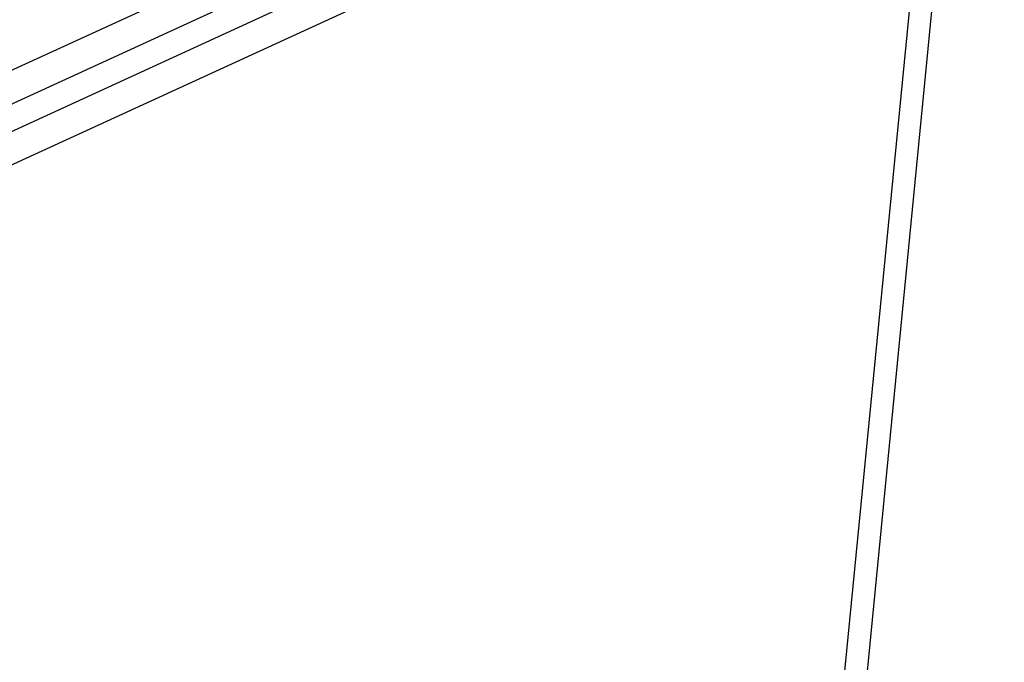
# Model space of a CAD drawing. Extents: x 0 to 594, y 0 to 420.
# Tile 76 of 110: x 551.97 to 555.02, y 119.59 to 121.58. Entities that reach past the tile are written whole.
import ezdxf

# ---------------------------------------------------------------- set-up
doc = ezdxf.new("R2010")
doc.units = 0
doc.header["$LTSCALE"] = 32.67
doc.layers.get('0').update_dxf_attribs({"linetype": 'CONTINUOUS'})
doc.layers.add('DATUM_AXIS', color=7, linetype='CONTINUOUS')

msp = doc.modelspace()

# ---------------------------------------------------------------- linework, layer by layer
at = {"color": 7, "linetype": 'CONTINUOUS'}
msp.add_line((532.4451, 112.3667), (554.9583, 122.7031), dxfattribs=at)
at = {"layer": 'DATUM_AXIS', "color": 7, "linetype": 'CONTINUOUS'}
for p, q in [((554.9689, 122.8118), (532.4557, 112.4754)), ((555.0189, 122.6454), (532.5045, 112.3084)), ((555.0071, 122.5361), (532.492, 112.1988)), ((554.1403, 114.9085), (554.8801, 122.4778))]:
    msp.add_line(p, q, dxfattribs=at)
at = {"layer": 'DATUM_AXIS', "color": 9, "linetype": 'CONTINUOUS'}
msp.add_line((554.806, 122.4438), (554.0682, 114.8939), dxfattribs=at)

doc.saveas('drawing.dxf')
